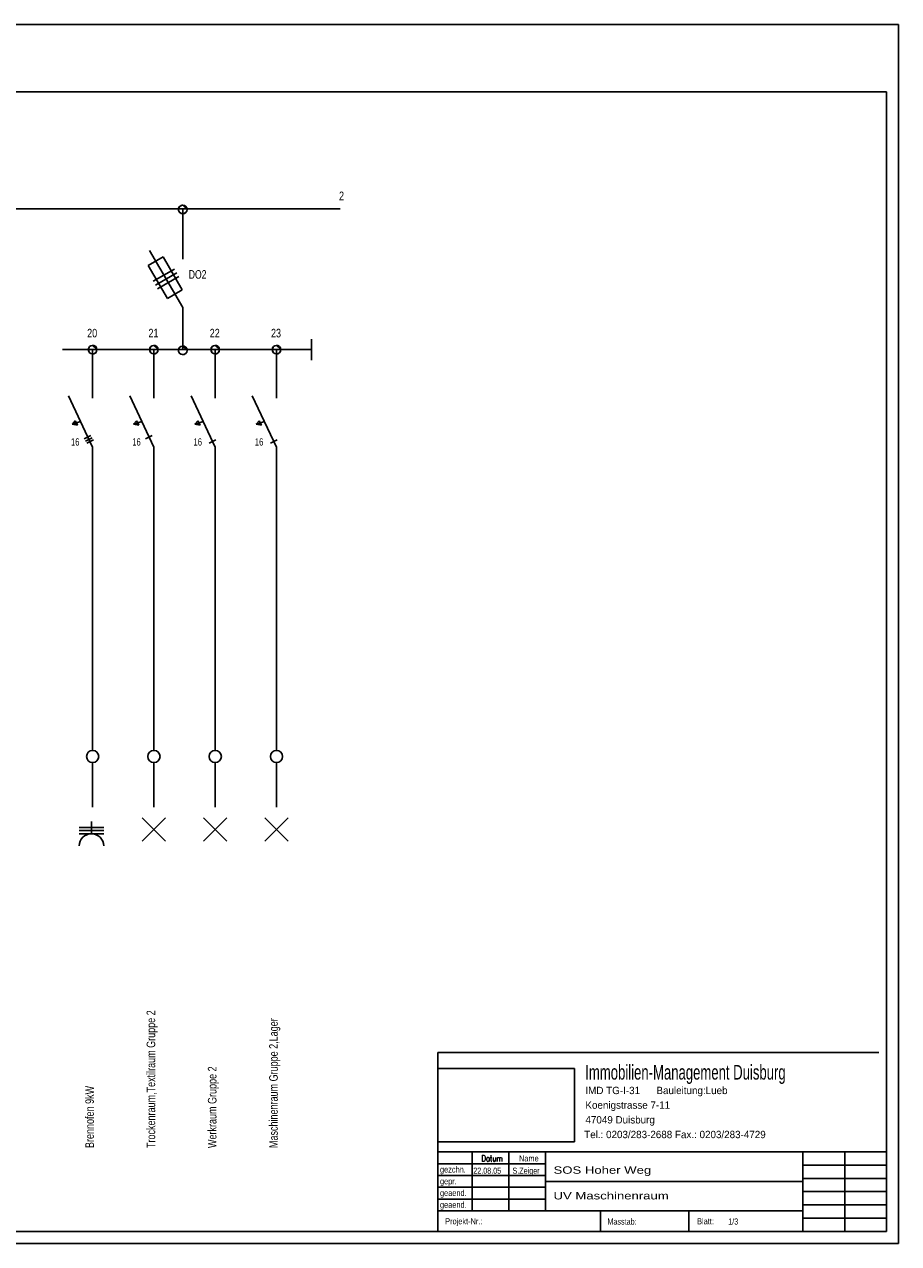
# Model space of a CAD drawing. Extents: x -79.83 to -77.01, y 96.83 to 97.74.
# Tile 7 of 8: x -78.18 to -78.04, y 97.4 to 97.6. Entities that reach past the tile are written whole.
import ezdxf

# ---------------------------------------------------------------- set-up
doc = ezdxf.new("R2010")
doc.units = 0
doc.linetypes.add('KCONTINUOUS', pattern=[0])
doc.linetypes.add('KDASHED', pattern=[0.75, 0.5, -0.25])
doc.layers.add('RAHMEN', color=7, linetype='CONTINUOUS')
doc.layers.add('SCHRIFTFELD', color=7, linetype='CONTINUOUS')
doc.styles.add('TXTK', font='TXT.shx', dxfattribs={"height": 0.2})

msp = doc.modelspace()

# ---------------------------------------------------------------- linework, layer by layer
at = {"layer": 'RAHMEN', "color": 7, "linetype": 'KCONTINUOUS'}
for p, q in [((-78.15937, 97.5717), (-78.15948, 97.57142)), ((-78.15937, 97.5717), (-78.15948, 97.57142)), ((-78.15914, 97.57189), (-78.15937, 97.5717)), ((-78.15914, 97.57189), (-78.15937, 97.5717)), ((-78.15887, 97.57198), (-78.15914, 97.57189)), ((-78.15887, 97.57198), (-78.15914, 97.57189)), ((-78.15859, 97.57195), (-78.15887, 97.57198)), ((-78.15859, 97.57195), (-78.15887, 97.57198)), ((-78.1588, 97.57199), (-78.15809, 97.57129)), ((-78.15809, 97.57129), (-78.1588, 97.57199)), ((-78.1588, 97.57199), (-78.15809, 97.57129)), ((-78.15809, 97.57129), (-78.1588, 97.57199)), ((-78.15833, 97.5718), (-78.15859, 97.57195)), ((-78.15833, 97.5718), (-78.15859, 97.57195)), ((-78.15816, 97.57157), (-78.15833, 97.5718)), ((-78.15816, 97.57157), (-78.15833, 97.5718)), ((-78.2431, 97.57139), (-78.1588, 97.57139)), ((-78.15948, 97.57142), (-78.15948, 97.57114)), ((-78.15948, 97.57142), (-78.15948, 97.57114)), ((-78.15948, 97.57114), (-78.15937, 97.57088)), ((-78.15948, 97.57114), (-78.15937, 97.57088)), ((-78.15937, 97.57088), (-78.15914, 97.57068)), ((-78.15937, 97.57088), (-78.15914, 97.57068)), ((-78.15914, 97.57068), (-78.15887, 97.5706)), ((-78.15914, 97.57068), (-78.15887, 97.5706)), ((-78.15887, 97.5706), (-78.15859, 97.57062)), ((-78.15887, 97.5706), (-78.15859, 97.57062)), ((-78.1588, 97.57139), (-78.1588, 97.56319)), ((-78.1588, 97.57139), (-78.1331, 97.57139)), ((-78.15859, 97.57062), (-78.15833, 97.57077)), ((-78.15859, 97.57062), (-78.15833, 97.57077)), ((-78.15833, 97.57077), (-78.15816, 97.571)), ((-78.15833, 97.57077), (-78.15816, 97.571)), ((-78.15809, 97.57129), (-78.15816, 97.57157)), ((-78.15809, 97.57129), (-78.15816, 97.57157)), ((-78.15816, 97.571), (-78.15809, 97.57129)), ((-78.15816, 97.571), (-78.15809, 97.57129)), ((-78.1588, 97.55529), (-78.16424, 97.5646)), ((-78.1588, 97.55529), (-78.16424, 97.5646)), ((-78.16199, 97.56356), (-78.16443, 97.56215)), ((-78.16199, 97.56356), (-78.16443, 97.56215)), ((-78.16443, 97.56215), (-78.1613, 97.55676)), ((-78.16443, 97.56215), (-78.1613, 97.55676)), ((-78.16199, 97.56356), (-78.15888, 97.55817)), ((-78.16199, 97.56356), (-78.15888, 97.55817)), ((-78.16013, 97.56156), (-78.16363, 97.55957)), ((-78.16013, 97.56156), (-78.16363, 97.55957)), ((-78.15978, 97.56095), (-78.16326, 97.55893)), ((-78.15978, 97.56095), (-78.16326, 97.55893)), ((-78.15943, 97.56036), (-78.16292, 97.55834)), ((-78.15943, 97.56036), (-78.16292, 97.55834)), ((-78.15888, 97.55817), (-78.1613, 97.55676)), ((-78.15888, 97.55817), (-78.1613, 97.55676)), ((-78.1588, 97.55529), (-78.1588, 97.5484)), ((-78.1378, 97.5484), (-78.1378, 97.5501)), ((-78.1735, 97.5484), (-78.1784, 97.5484)), ((-78.17407, 97.54881), (-78.17418, 97.54853)), ((-78.17407, 97.54881), (-78.17418, 97.54853)), ((-78.17418, 97.54853), (-78.17418, 97.54825)), ((-78.17418, 97.54853), (-78.17418, 97.54825)), ((-78.17418, 97.54825), (-78.17407, 97.54799)), ((-78.17418, 97.54825), (-78.17407, 97.54799)), ((-78.17385, 97.549), (-78.17407, 97.54881)), ((-78.17385, 97.549), (-78.17407, 97.54881)), ((-78.17407, 97.54799), (-78.17385, 97.54779)), ((-78.17407, 97.54799), (-78.17385, 97.54779)), ((-78.17357, 97.54909), (-78.17385, 97.549)), ((-78.17357, 97.54909), (-78.17385, 97.549)), ((-78.17385, 97.54779), (-78.17357, 97.54771)), ((-78.17385, 97.54779), (-78.17357, 97.54771)), ((-78.17329, 97.54906), (-78.17357, 97.54909)), ((-78.17329, 97.54906), (-78.17357, 97.54909)), ((-78.1735, 97.5491), (-78.1728, 97.5484)), ((-78.1728, 97.5484), (-78.1735, 97.5491)), ((-78.1735, 97.5491), (-78.1728, 97.5484)), ((-78.1728, 97.5484), (-78.1735, 97.5491)), ((-78.1735, 97.5484), (-78.1735, 97.5405)), ((-78.1735, 97.5484), (-78.1378, 97.5484)), ((-78.17303, 97.54891), (-78.17329, 97.54906)), ((-78.17303, 97.54891), (-78.17329, 97.54906)), ((-78.17329, 97.54773), (-78.17303, 97.54788)), ((-78.17329, 97.54773), (-78.17303, 97.54788)), ((-78.17286, 97.54868), (-78.17303, 97.54891)), ((-78.17286, 97.54868), (-78.17303, 97.54891)), ((-78.17303, 97.54788), (-78.17286, 97.54811)), ((-78.17303, 97.54788), (-78.17286, 97.54811)), ((-78.1728, 97.5484), (-78.17286, 97.54868)), ((-78.1728, 97.5484), (-78.17286, 97.54868)), ((-78.17286, 97.54811), (-78.1728, 97.5484)), ((-78.17286, 97.54811), (-78.1728, 97.5484)), ((-78.16407, 97.54881), (-78.16418, 97.54853)), ((-78.16407, 97.54881), (-78.16418, 97.54853)), ((-78.16418, 97.54853), (-78.16418, 97.54825)), ((-78.16418, 97.54853), (-78.16418, 97.54825)), ((-78.16418, 97.54825), (-78.16407, 97.54799)), ((-78.16418, 97.54825), (-78.16407, 97.54799)), ((-78.16385, 97.549), (-78.16407, 97.54881)), ((-78.16385, 97.549), (-78.16407, 97.54881)), ((-78.16407, 97.54799), (-78.16385, 97.54779)), ((-78.16407, 97.54799), (-78.16385, 97.54779)), ((-78.16357, 97.54909), (-78.16385, 97.549)), ((-78.16357, 97.54909), (-78.16385, 97.549)), ((-78.16385, 97.54779), (-78.16357, 97.54771)), ((-78.16385, 97.54779), (-78.16357, 97.54771)), ((-78.16329, 97.54906), (-78.16357, 97.54909)), ((-78.16329, 97.54906), (-78.16357, 97.54909)), ((-78.1635, 97.5491), (-78.1628, 97.5484)), ((-78.1628, 97.5484), (-78.1635, 97.5491)), ((-78.1635, 97.5491), (-78.1628, 97.5484)), ((-78.1628, 97.5484), (-78.1635, 97.5491)), ((-78.1635, 97.5484), (-78.1635, 97.5405)), ((-78.16303, 97.54891), (-78.16329, 97.54906)), ((-78.16303, 97.54891), (-78.16329, 97.54906)), ((-78.16329, 97.54773), (-78.16303, 97.54788)), ((-78.16329, 97.54773), (-78.16303, 97.54788)), ((-78.16286, 97.54868), (-78.16303, 97.54891)), ((-78.16286, 97.54868), (-78.16303, 97.54891)), ((-78.16303, 97.54788), (-78.16286, 97.54811)), ((-78.16303, 97.54788), (-78.16286, 97.54811)), ((-78.1628, 97.5484), (-78.16286, 97.54868)), ((-78.1628, 97.5484), (-78.16286, 97.54868)), ((-78.16286, 97.54811), (-78.1628, 97.5484)), ((-78.16286, 97.54811), (-78.1628, 97.5484)), ((-78.15937, 97.5487), (-78.15948, 97.54843)), ((-78.15937, 97.5487), (-78.15948, 97.54843)), ((-78.15948, 97.54843), (-78.15948, 97.54814)), ((-78.15948, 97.54843), (-78.15948, 97.54814)), ((-78.15948, 97.54814), (-78.15937, 97.54788)), ((-78.15948, 97.54814), (-78.15937, 97.54788)), ((-78.15914, 97.54889), (-78.15937, 97.5487)), ((-78.15914, 97.54889), (-78.15937, 97.5487)), ((-78.15937, 97.54788), (-78.15914, 97.54768)), ((-78.15937, 97.54788), (-78.15914, 97.54768)), ((-78.15887, 97.54898), (-78.15914, 97.54889)), ((-78.15887, 97.54898), (-78.15914, 97.54889)), ((-78.15859, 97.54895), (-78.15887, 97.54898)), ((-78.15859, 97.54895), (-78.15887, 97.54898)), ((-78.1588, 97.54899), (-78.15809, 97.54829)), ((-78.15809, 97.54829), (-78.1588, 97.54899)), ((-78.1588, 97.54899), (-78.15809, 97.54829)), ((-78.15809, 97.54829), (-78.1588, 97.54899)), ((-78.15833, 97.54881), (-78.15859, 97.54895)), ((-78.15833, 97.54881), (-78.15859, 97.54895)), ((-78.15859, 97.54762), (-78.15833, 97.54777)), ((-78.15859, 97.54762), (-78.15833, 97.54777)), ((-78.15816, 97.54857), (-78.15833, 97.54881)), ((-78.15816, 97.54857), (-78.15833, 97.54881)), ((-78.15833, 97.54777), (-78.15816, 97.54801)), ((-78.15833, 97.54777), (-78.15816, 97.54801)), ((-78.15809, 97.54829), (-78.15816, 97.54857)), ((-78.15809, 97.54829), (-78.15816, 97.54857)), ((-78.15816, 97.54801), (-78.15809, 97.54829)), ((-78.15816, 97.54801), (-78.15809, 97.54829)), ((-78.15407, 97.54881), (-78.15418, 97.54853)), ((-78.15407, 97.54881), (-78.15418, 97.54853)), ((-78.15418, 97.54853), (-78.15418, 97.54825)), ((-78.15418, 97.54853), (-78.15418, 97.54825)), ((-78.15418, 97.54825), (-78.15407, 97.54799)), ((-78.15418, 97.54825), (-78.15407, 97.54799)), ((-78.15385, 97.549), (-78.15407, 97.54881)), ((-78.15385, 97.549), (-78.15407, 97.54881)), ((-78.15407, 97.54799), (-78.15385, 97.54779)), ((-78.15407, 97.54799), (-78.15385, 97.54779)), ((-78.15357, 97.54909), (-78.15385, 97.549)), ((-78.15357, 97.54909), (-78.15385, 97.549)), ((-78.15385, 97.54779), (-78.15357, 97.54771)), ((-78.15385, 97.54779), (-78.15357, 97.54771)), ((-78.15329, 97.54906), (-78.15357, 97.54909)), ((-78.15329, 97.54906), (-78.15357, 97.54909)), ((-78.1535, 97.5491), (-78.1528, 97.5484)), ((-78.1528, 97.5484), (-78.1535, 97.5491)), ((-78.1535, 97.5491), (-78.1528, 97.5484)), ((-78.1528, 97.5484), (-78.1535, 97.5491)), ((-78.1535, 97.5484), (-78.1535, 97.5405)), ((-78.15303, 97.54891), (-78.15329, 97.54906)), ((-78.15303, 97.54891), (-78.15329, 97.54906)), ((-78.15329, 97.54773), (-78.15303, 97.54788)), ((-78.15329, 97.54773), (-78.15303, 97.54788)), ((-78.15286, 97.54868), (-78.15303, 97.54891)), ((-78.15286, 97.54868), (-78.15303, 97.54891)), ((-78.15303, 97.54788), (-78.15286, 97.54811)), ((-78.15303, 97.54788), (-78.15286, 97.54811)), ((-78.1528, 97.5484), (-78.15286, 97.54868)), ((-78.1528, 97.5484), (-78.15286, 97.54868)), ((-78.15286, 97.54811), (-78.1528, 97.5484)), ((-78.15286, 97.54811), (-78.1528, 97.5484)), ((-78.14407, 97.54881), (-78.14418, 97.54853)), ((-78.14407, 97.54881), (-78.14418, 97.54853)), ((-78.14418, 97.54853), (-78.14418, 97.54825)), ((-78.14418, 97.54853), (-78.14418, 97.54825)), ((-78.14418, 97.54825), (-78.14407, 97.54799)), ((-78.14418, 97.54825), (-78.14407, 97.54799)), ((-78.14385, 97.549), (-78.14407, 97.54881)), ((-78.14385, 97.549), (-78.14407, 97.54881)), ((-78.14407, 97.54799), (-78.14385, 97.54779)), ((-78.14407, 97.54799), (-78.14385, 97.54779)), ((-78.14357, 97.54909), (-78.14385, 97.549)), ((-78.14357, 97.54909), (-78.14385, 97.549)), ((-78.14385, 97.54779), (-78.14357, 97.54771)), ((-78.14385, 97.54779), (-78.14357, 97.54771)), ((-78.14329, 97.54906), (-78.14357, 97.54909)), ((-78.14329, 97.54906), (-78.14357, 97.54909)), ((-78.1435, 97.5491), (-78.1428, 97.5484)), ((-78.1428, 97.5484), (-78.1435, 97.5491)), ((-78.1435, 97.5491), (-78.1428, 97.5484)), ((-78.1428, 97.5484), (-78.1435, 97.5491)), ((-78.1435, 97.5484), (-78.1435, 97.5405)), ((-78.14303, 97.54891), (-78.14329, 97.54906)), ((-78.14303, 97.54891), (-78.14329, 97.54906)), ((-78.14329, 97.54773), (-78.14303, 97.54788)), ((-78.14329, 97.54773), (-78.14303, 97.54788)), ((-78.14286, 97.54868), (-78.14303, 97.54891)), ((-78.14286, 97.54868), (-78.14303, 97.54891)), ((-78.14303, 97.54788), (-78.14286, 97.54811)), ((-78.14303, 97.54788), (-78.14286, 97.54811)), ((-78.1428, 97.5484), (-78.14286, 97.54868)), ((-78.1428, 97.5484), (-78.14286, 97.54868)), ((-78.14286, 97.54811), (-78.1428, 97.5484)), ((-78.14286, 97.54811), (-78.1428, 97.5484)), ((-78.1378, 97.5467), (-78.1378, 97.5484)), ((-78.17357, 97.54771), (-78.17329, 97.54773)), ((-78.17357, 97.54771), (-78.17329, 97.54773)), ((-78.16357, 97.54771), (-78.16329, 97.54773)), ((-78.16357, 97.54771), (-78.16329, 97.54773)), ((-78.15914, 97.54768), (-78.15887, 97.54761)), ((-78.15914, 97.54768), (-78.15887, 97.54761)), ((-78.15887, 97.54761), (-78.15859, 97.54762)), ((-78.15887, 97.54761), (-78.15859, 97.54762)), ((-78.15357, 97.54771), (-78.15329, 97.54773)), ((-78.15357, 97.54771), (-78.15329, 97.54773)), ((-78.14357, 97.54771), (-78.14329, 97.54773)), ((-78.14357, 97.54771), (-78.14329, 97.54773)), ((-78.1735, 97.5325), (-78.17745, 97.54085)), ((-78.1635, 97.5325), (-78.16745, 97.54085)), ((-78.1535, 97.5325), (-78.15745, 97.54085)), ((-78.1435, 97.5325), (-78.14745, 97.54085)), ((-78.17682, 97.53622), (-78.17633, 97.5368)), ((-78.17682, 97.53622), (-78.17597, 97.53608)), ((-78.17681, 97.53622), (-78.17633, 97.5368)), ((-78.17681, 97.53622), (-78.17633, 97.5368)), ((-78.17547, 97.53668), (-78.17681, 97.53622)), ((-78.17597, 97.53608), (-78.17681, 97.53622)), ((-78.17597, 97.53608), (-78.17681, 97.53622)), ((-78.17633, 97.5368), (-78.17597, 97.53608)), ((-78.17633, 97.5368), (-78.17615, 97.53644)), ((-78.17633, 97.5368), (-78.17597, 97.53608)), ((-78.17615, 97.53644), (-78.17597, 97.53608)), ((-78.16682, 97.53622), (-78.16633, 97.5368)), ((-78.16682, 97.53622), (-78.16597, 97.53608)), ((-78.16681, 97.53622), (-78.16633, 97.5368)), ((-78.16681, 97.53622), (-78.16633, 97.5368)), ((-78.16547, 97.53668), (-78.16681, 97.53622)), ((-78.16597, 97.53608), (-78.16681, 97.53622)), ((-78.16597, 97.53608), (-78.16681, 97.53622)), ((-78.16633, 97.5368), (-78.16597, 97.53608)), ((-78.16633, 97.5368), (-78.16615, 97.53644)), ((-78.16633, 97.5368), (-78.16597, 97.53608)), ((-78.16615, 97.53644), (-78.16597, 97.53608)), ((-78.15682, 97.53622), (-78.15633, 97.5368)), ((-78.15682, 97.53622), (-78.15633, 97.5368)), ((-78.15682, 97.53622), (-78.15633, 97.5368)), ((-78.15597, 97.53608), (-78.15682, 97.53622)), ((-78.15682, 97.53622), (-78.15597, 97.53608)), ((-78.15597, 97.53608), (-78.15682, 97.53622)), ((-78.15547, 97.53668), (-78.15681, 97.53622)), ((-78.15633, 97.5368), (-78.15597, 97.53608)), ((-78.15633, 97.5368), (-78.15615, 97.53644)), ((-78.15633, 97.5368), (-78.15597, 97.53608)), ((-78.15615, 97.53644), (-78.15597, 97.53608)), ((-78.14682, 97.53622), (-78.14633, 97.5368)), ((-78.14682, 97.53622), (-78.14633, 97.5368)), ((-78.14682, 97.53622), (-78.14633, 97.5368)), ((-78.14597, 97.53608), (-78.14682, 97.53622)), ((-78.14682, 97.53622), (-78.14597, 97.53608)), ((-78.14597, 97.53608), (-78.14682, 97.53622)), ((-78.14547, 97.53668), (-78.14681, 97.53622)), ((-78.14633, 97.5368), (-78.14597, 97.53608)), ((-78.14633, 97.5368), (-78.14615, 97.53644)), ((-78.14633, 97.5368), (-78.14597, 97.53608)), ((-78.14615, 97.53644), (-78.14597, 97.53608)), ((-78.17488, 97.53386), (-78.1738, 97.53439)), ((-78.17468, 97.53349), (-78.1736, 97.53403)), ((-78.16488, 97.53386), (-78.1638, 97.53439)), ((-78.17447, 97.53316), (-78.17339, 97.5337)), ((-78.1735, 97.5325), (-78.1735, 97.483)), ((-78.1635, 97.5325), (-78.1635, 97.483)), ((-78.15447, 97.53316), (-78.15339, 97.5337)), ((-78.1535, 97.5325), (-78.1535, 97.483)), ((-78.14447, 97.53316), (-78.14339, 97.5337)), ((-78.1435, 97.5325), (-78.1435, 97.483)), ((-78.1735, 97.481), (-78.1735, 97.4737)), ((-78.1635, 97.481), (-78.1635, 97.4737)), ((-78.1535, 97.481), (-78.1535, 97.4737)), ((-78.1435, 97.481), (-78.1435, 97.4737)), ((-78.1654, 97.472), (-78.1616, 97.46819)), ((-78.1654, 97.46819), (-78.1616, 97.472)), ((-78.1554, 97.472), (-78.1516, 97.46819)), ((-78.1554, 97.46819), (-78.1516, 97.472)), ((-78.1454, 97.472), (-78.1416, 97.46819)), ((-78.1454, 97.46819), (-78.1416, 97.472))]:
    msp.add_line(p, q, dxfattribs=at)
at = {"layer": 'RAHMEN', "color": 1, "linetype": 'KCONTINUOUS'}
for p, q in [((-78.1717, 97.4704), (-78.1757, 97.4704)), ((-78.1737, 97.46939), (-78.1737, 97.47139)), ((-78.1717, 97.46989), (-78.1757, 97.46989)), ((-78.1717, 97.46939), (-78.1757, 97.46939))]:
    msp.add_line(p, q, dxfattribs=at)
at = {"layer": 'RAHMEN', "color": 7, "linetype": 'KCONTINUOUS'}
for centre, radius in [((-78.1588, 97.57129), 0.0007), ((-78.1735, 97.5484), 0.0007), ((-78.1635, 97.5484), 0.0007), ((-78.1588, 97.54829), 0.0007), ((-78.1535, 97.5484), 0.0007), ((-78.1435, 97.5484), 0.0007), ((-78.1735, 97.482), 0.001), ((-78.1635, 97.482), 0.001), ((-78.1535, 97.482), 0.001), ((-78.1435, 97.482), 0.001)]:
    msp.add_circle(centre, radius, dxfattribs=at)
at = {"layer": 'RAHMEN', "color": 1, "linetype": 'KCONTINUOUS'}
msp.add_arc((-78.1737, 97.46739), 0.002, 0, 180, dxfattribs=at)
at = {"layer": 'SCHRIFTFELD', "color": 7, "linetype": 'KCONTINUOUS'}
for p, q in [((-78.328, 97.60149), (-78.042, 97.60149)), ((-78.042, 97.60149), (-78.042, 97.40249)), ((-78.326, 97.59049), (-78.044, 97.59049)), ((-78.044, 97.59049), (-78.044, 97.40449)), ((-78.1172, 97.40449), (-78.1172, 97.43369)), ((-78.1172, 97.43369), (-78.0452, 97.43369)), ((-78.044, 97.40449), (-78.044, 97.43369)), ((-78.044, 97.40449), (-78.044, 97.43369)), ((-78.044, 97.41745), (-78.1172, 97.41745)), ((-78.1116, 97.40785), (-78.1116, 97.41745)), ((-78.1056, 97.40785), (-78.1056, 97.41745)), ((-78.0996, 97.40785), (-78.0996, 97.41745)), ((-78.0576, 97.40449), (-78.0576, 97.41745)), ((-78.0508, 97.40449), (-78.0508, 97.41745)), ((-78.0996, 97.41553), (-78.1172, 97.41553)), ((-78.044, 97.41529), (-78.0576, 97.41529)), ((-78.0996, 97.41361), (-78.1172, 97.41361)), ((-78.0576, 97.41265), (-78.0996, 97.41265)), ((-78.044, 97.41313), (-78.0576, 97.41313)), ((-78.0996, 97.41169), (-78.1172, 97.41169)), ((-78.044, 97.41097), (-78.0576, 97.41097)), ((-78.0996, 97.40977), (-78.1172, 97.40977)), ((-78.044, 97.40881), (-78.0576, 97.40881)), ((-78.0576, 97.40785), (-78.1172, 97.40785)), ((-78.09064, 97.40449), (-78.09064, 97.40785)), ((-78.07624, 97.40449), (-78.07624, 97.40785)), ((-78.044, 97.40665), (-78.0576, 97.40665)), ((-78.044, 97.40449), (-78.326, 97.40449)), ((-78.044, 97.40449), (-78.1172, 97.40449)), ((-78.116, 97.40449), (-78.044, 97.40449)), ((-78.042, 97.40249), (-78.328, 97.40249))]:
    msp.add_line(p, q, dxfattribs=at)
at = {"layer": 'SCHRIFTFELD', "color": 7, "linetype": 'KDASHED'}
for p, q in [((-78.10604, 97.43108), (-78.1172, 97.43108)), ((-78.1172, 97.43108), (-78.1172, 97.41909)), ((-78.09488, 97.43108), (-78.10604, 97.43108)), ((-78.09488, 97.41909), (-78.09488, 97.43108)), ((-78.1172, 97.41909), (-78.09488, 97.41909))]:
    msp.add_line(p, q, dxfattribs=at)

# ---------------------------------------------------------------- texts
at = {"layer": 'RAHMEN', "color": 7}
for s, height, width, p in [('2', 0.0014, 0.785714, (-78.1333, 97.5728, 61)), ('DO2', 0.0014, 0.75, (-78.15782, 97.55998, 61)), ('DO2', 0.0014, 0.75, (-78.15782, 97.55998, 61)), ('20', 0.0014, 0.785714, (-78.1744, 97.5504, 61)), ('20', 0.0014, 0.785714, (-78.1744, 97.5504, 61)), ('21', 0.0014, 0.785714, (-78.1644, 97.5504, 61)), ('22', 0.0014, 0.785714, (-78.1544, 97.5504, 61)), ('23', 0.0014, 0.785714, (-78.1444, 97.5504, 61)), ('16', 0.0012, 0.75, (-78.17704, 97.53274, 61)), ('16', 0.0012, 0.75, (-78.16704, 97.53274, 61)), ('16', 0.0012, 0.75, (-78.15704, 97.53274, 61)), ('16', 0.0012, 0.75, (-78.14704, 97.53274, 61))]:
    msp.add_text(s, height=height, dxfattribs=dict(at, width=width)).set_placement(p)
at = {"layer": 'RAHMEN', "color": 7, "width": 0.785714}
for s, p in [('Trockenraum,Textilraum Gruppe 2', (-78.1633, 97.41809, 61)), ('Maschinenraum Gruppe 2,Lager', (-78.1433, 97.41809, 61)), ('Werkraum Gruppe 2', (-78.1533, 97.41809, 61)), ('Brennofen 9kW', (-78.1733, 97.41809, 61))]:
    msp.add_text(s, height=0.0014, rotation=90, dxfattribs=at).set_placement(p)
at = {"layer": 'SCHRIFTFELD', "color": 7}
for s, height, width, p in [('Immobilien-Management Duisburg', 0.0024, 0.666667, (-78.09313, 97.42926, 61)), ('Name', 0.001, 0.72, (-78.10394, 97.4159, 61)), ('gezchn. ', 0.001, 0.72, (-78.11683, 97.41409, 61)), ('22.08.05', 0.001, 0.7, (-78.1114, 97.41389, 61)), ('S.Zeiger', 0.001, 0.7, (-78.105, 97.41389, 61)), ('SOS Hoher Weg', 0.0012, 1.333333, (-78.0983, 97.41389, 61)), ('gepr. ', 0.001, 0.72, (-78.11683, 97.41217, 61)), ('geaend. ', 0.001, 0.72, (-78.11683, 97.41026, 61)), ('UV Maschinenraum', 0.0012, 1.333333, (-78.0983, 97.4097, 61)), ('geaend. ', 0.001, 0.72, (-78.11683, 97.40833, 61)), ('Projekt-Nr.:', 0.001, 0.72, (-78.11599, 97.40564, 61)), ('Masstab:', 0.001, 0.7, (-78.0895, 97.40559, 61)), ('Blatt:', 0.001, 0.72, (-78.07488, 97.40564, 61)), ('1/3', 0.001, 0.7, (-78.0698, 97.40559, 61))]:
    msp.add_text(s, height=height, dxfattribs=dict(at, width=width)).set_placement(p)
for s, p in [('IMD TG-I-31      Bauleitung:Lueb', (-78.0931, 97.42689, 61)), ('Koenigstrasse 7-11', (-78.0931, 97.4245, 61)), ('47049 Duisburg', (-78.0931, 97.4221, 61)), ('Tel.: 0203/283-2688 Fax.: 0203/283-4729', (-78.0933, 97.4197, 61))]:
    msp.add_text(s, height=0.0012, dxfattribs=at).set_placement(p)
at = {"layer": 'SCHRIFTFELD', "color": 7, "style": 'TXTK', "width": 0.72}
msp.add_text('Datum ', height=0.001, dxfattribs=at).set_placement((-78.11006, 97.4159, 61))

doc.saveas('drawing.dxf')
